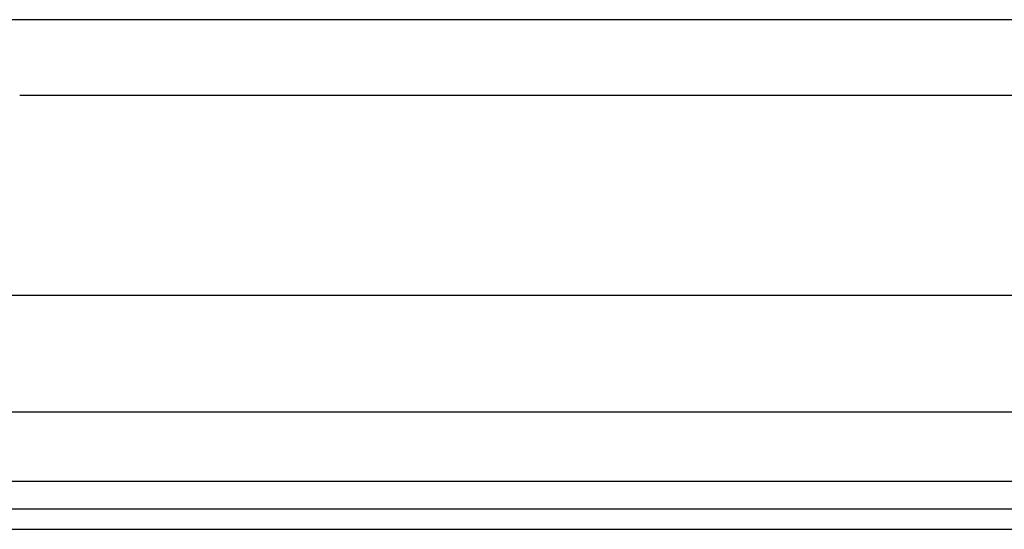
# Model space of a CAD drawing. Header units: inches. Extents: x 5 to 161, y 9 to 87.
# Tile 16 of 195: x 8.17 to 11.48, y 20.87 to 22.59. Entities that reach past the tile are written whole.
import ezdxf

# ---------------------------------------------------------------- set-up
doc = ezdxf.new("R2010")
doc.units = ezdxf.units.IN
doc.header["$MEASUREMENT"] = 0
doc.layers.add('Visible Edges(ANSI)', color=7, linetype='Continuous', lineweight=25)
doc.layers.add('Visible Tangent Edges(ANSI)', color=7, linetype='Continuous', lineweight=25)

msp = doc.modelspace()

# ---------------------------------------------------------------- linework, layer by layer
at = {"layer": 'Visible Edges(ANSI)'}
for p, q in [((11.8812, 22.5871), (8.0845, 22.5871)), ((11.7952, 22.3324), (8.1705, 22.3324)), ((5.5972, 21.6605), (33.7414, 21.6605)), ((33.7414, 21.2668), (5.5972, 21.2668)), ((34.4775, 20.9411), (4.8815, 20.9411)), ((4.8815, 20.8731), (34.4775, 20.8731))]:
    msp.add_line(p, q, dxfattribs=at)
at = {"layer": 'Visible Tangent Edges(ANSI)'}
msp.add_line((34.4775, 21.0341), (4.8815, 21.0341), dxfattribs=at)

doc.saveas('drawing.dxf')
